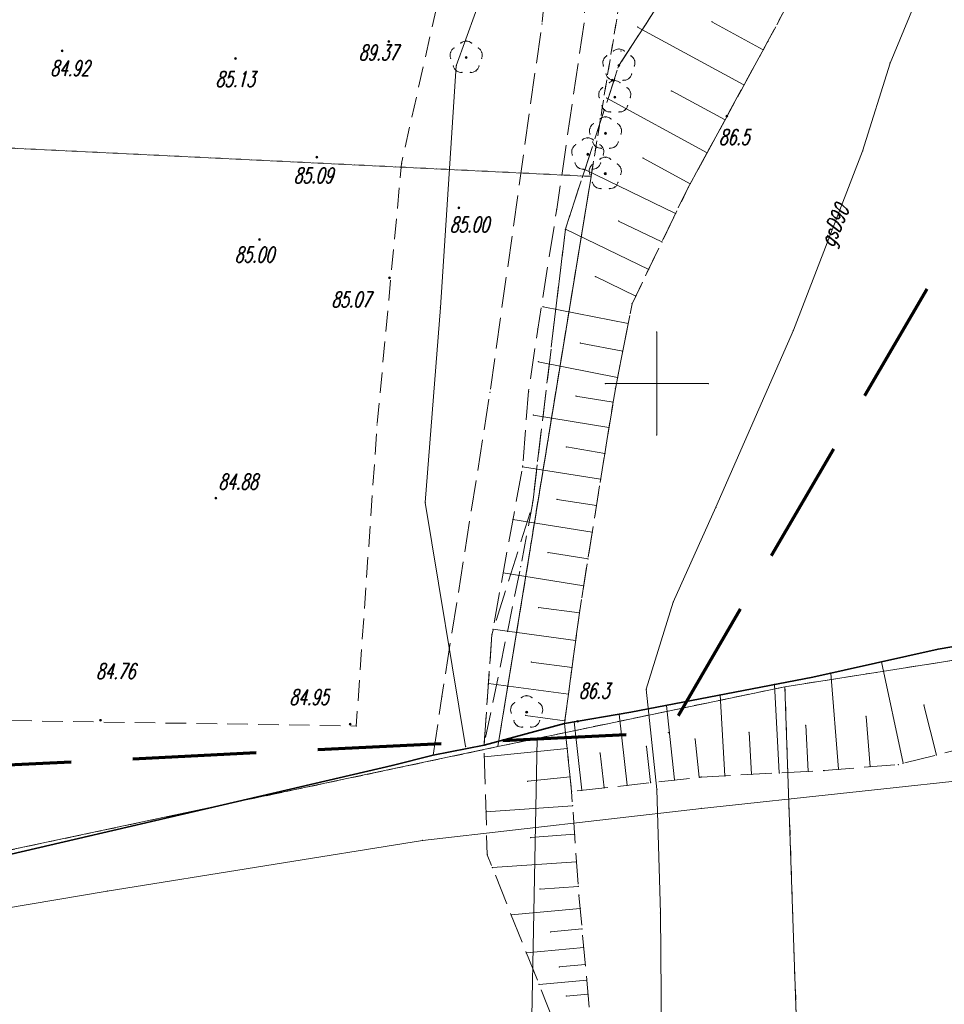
# Model space of a CAD drawing. Header units: metres. Extents: x 5537264 to 5541990, y 5958323 to 5965240.
# Tile 9 of 29: x 5539569 to 5539614, y 5961270 to 5961318. Entities that reach past the tile are written whole.
import ezdxf
from ezdxf.enums import TextEntityAlignment as Align

# ---------------------------------------------------------------- set-up
doc = ezdxf.new("R2010")
doc.units = ezdxf.units.M
for name, pattern in [('L_0_03', [1, 0.5, -0.5]), ('L_0_04', [1.5, 1, -0.5]), ('L_0_05', [1.75, 1.25, -0.5]), ('L_0_06', [2, 1.5, -0.5]), ('L_0_0C', [3, 2, -1]), ('L_0_15', [0])]:
    doc.linetypes.add(name, pattern=pattern)
doc.layers.get('0').update_dxf_attribs({"linetype": 'CONTINUOUS', "lineweight": 18})
for name, color, linetype, lineweight in [('000_Inne__niezydentyfikowane_', 7, 'CONTINUOUS', 18), ('217_kontur_klasyfikacyjny', 3, 'L_0_03', 18), ('218_kontur_uzytku_gruntowego', 3, 'L_0_03', 18), ('219_dzialka_ewidencyjna', 96, 'CONTINUOUS', 18), ('bt', 7, 'L_0_06', 18), ('chodnik', 7, 'L_0_06', 18), ('drzewo_lisciaste', 7, 'CONTINUOUS', 18), ('inny_obiekt_zagospodarowania_terenu', 7, 'L_0_03', 18), ('ogrodzenie_trwale', 7, 'L_0_15', 35), ('pikieta_naturalna', 7, 'CONTINUOUS', 18), ('pikieta_naturalna_Atr2', 7, 'CONTINUOUS', 18), ('pikieta_sztuczna', 7, 'CONTINUOUS', 18), ('pikieta_sztuczna_Atr2', 7, 'CONTINUOUS', 18), ('plac_sportowy', 7, 'L_0_04', 18), ('przewod_elektroenergetyczny_podziemny', 7, 'CONTINUOUS', 18), ('przewod_gazowy', 7, 'CONTINUOUS', 18), ('przewod_gazowy_Atr1', 7, 'CONTINUOUS', 18), ('przewod_wodociagowy', 7, 'CONTINUOUS', 18), ('skarpa', 7, 'L_0_05', 18), ('skarpa_nieumocniona', 7, 'L_0_06', 18), ('Wstawianie_ramki_sekcyjnej_z_opisem', 7, 'CONTINUOUS', 18), ('Zakres', 7, 'L_0_0C', 70)]:
    doc.layers.add(name, color=color, linetype=linetype, lineweight=lineweight)
doc.styles.get("Standard").update_dxf_attribs({"font": 'simplex.shx'})
doc.linetypes.add('L_0_15_SHX', pattern='A,0,-0.375,-0.75,-0.75,-0.75,-0.75,-0.75,[1,4073 CAD MZ Rusinowo Szkoła GG.6640.1081.2024.shx,S=0.05,R=0,X=0,Y=0],-0.75,-0.75,-0.75,-0.75,-0.375', length=7.5)

msp = doc.modelspace()

# ---------------------------------------------------------------- hatches: boundary and pattern name
at = {"layer": 'drzewo_lisciaste', "linetype": 'Continuous', "lineweight": 18}
for points in [[(5539590.74, 5961315.79, 1), (5539590.74, 5961315.89, 1)], [(5539598.16, 5961315.41, 1), (5539598.16, 5961315.51, 1)], [(5539597.96, 5961313.87, 1), (5539597.96, 5961313.97, 1)], [(5539597.51, 5961312.11, 1), (5539597.51, 5961312.21, 1)], [(5539596.65, 5961311.09, 1), (5539596.65, 5961311.19, 1)], [(5539597.5, 5961310.15, 1), (5539597.5, 5961310.25, 1)], [(5539593.68, 5961283.98, 1), (5539593.68, 5961284.08, 1)]]:
    msp.add_hatch(color=256, dxfattribs=at).paths.add_polyline_path(points)
at = {"layer": 'pikieta_naturalna', "linetype": 'Continuous', "lineweight": 18}
for points in [[(5539597.83, 5961314.695, 1), (5539597.83, 5961314.785, 1)], [(5539603.41, 5961312.945, 1), (5539603.41, 5961313.035, 1)], [(5539590.39, 5961308.495, 1), (5539590.39, 5961308.585, 1)], [(5539596.17, 5961283.545, 1), (5539596.17, 5961283.635, 1)]]:
    msp.add_hatch(color=256, dxfattribs=at).paths.add_polyline_path(points)
at = {"layer": 'pikieta_sztuczna', "linetype": 'Continuous', "lineweight": 18}
for points in [[(5539586.98, 5961316.575, 1), (5539586.98, 5961316.665, 1)], [(5539571.1, 5961316.125, 1), (5539571.1, 5961316.215, 1)], [(5539579.53, 5961315.755, 1), (5539579.53, 5961315.845, 1)], [(5539583.48, 5961310.955, 1), (5539583.48, 5961311.045, 1)], [(5539580.69, 5961306.955, 1), (5539580.69, 5961307.045, 1)], [(5539587.01, 5961305.095, 1), (5539587.01, 5961305.185, 1)], [(5539578.58, 5961294.395, 1), (5539578.58, 5961294.485, 1)], [(5539572.97, 5961283.595, 1), (5539572.97, 5961283.685, 1)], [(5539585.1, 5961283.405, 1), (5539585.1, 5961283.495, 1)]]:
    msp.add_hatch(color=256, dxfattribs=at).paths.add_polyline_path(points)

# ---------------------------------------------------------------- linework, layer by layer
for p in [(5539594.42, 5961317.48), (5539599.07, 5961317.32), (5539599.447, 5961317.425), (5539602.68, 5961317.58), (5539586.98, 5961316.62), (5539590.152, 5961316.306), (5539590.479, 5961316.543), (5539590.74, 5961316.64), (5539591.001, 5961316.543), (5539591.328, 5961316.306), (5539598.16, 5961316.26), (5539605.4, 5961316.63), (5539571.1, 5961316.17), (5539579.53, 5961315.8), (5539589.98, 5961316.088), (5539589.991, 5961315.811), (5539590.74, 5961315.84), (5539591.489, 5961315.811), (5539591.5, 5961316.088), (5539597.572, 5961315.926), (5539597.899, 5961316.163), (5539598.27, 5961316.16), (5539598.421, 5961316.163), (5539598.748, 5961315.926), (5539605.18, 5961316.22), (5539590.116, 5961315.425), (5539590.26, 5961315.44), (5539591.364, 5961315.425), (5539597.4, 5961315.708), (5539597.411, 5961315.431), (5539598.16, 5961315.46), (5539598.909, 5961315.431), (5539598.92, 5961315.708), (5539611.34, 5961315.57), (5539590.27, 5961315.192), (5539590.539, 5961315.117), (5539590.941, 5961315.117), (5539591.21, 5961315.192), (5539597.536, 5961315.045), (5539597.69, 5961314.812), (5539598.63, 5961314.812), (5539598.784, 5961315.045), (5539597.372, 5961314.386), (5539597.699, 5961314.623), (5539597.83, 5961314.74), (5539597.959, 5961314.737), (5539597.96, 5961314.72), (5539598.221, 5961314.623), (5539598.361, 5961314.737), (5539598.548, 5961314.386), (5539604.24, 5961314.51), (5539597.2, 5961314.168), (5539597.211, 5961313.891), (5539597.57, 5961313.87), (5539597.96, 5961313.92), (5539598.709, 5961313.891), (5539598.72, 5961314.168), (5539600.71, 5961314.22), (5539597.336, 5961313.505), (5539598.584, 5961313.505), (5539597.49, 5961313.272), (5539597.51, 5961312.96), (5539597.759, 5961313.197), (5539598.161, 5961313.197), (5539598.43, 5961313.272), (5539603.41, 5961312.99), (5539596.922, 5961312.626), (5539597.249, 5961312.863), (5539597.771, 5961312.863), (5539598.098, 5961312.626), (5539603.32, 5961312.81), (5539596.65, 5961311.94), (5539596.75, 5961312.408), (5539596.761, 5961312.131), (5539597.51, 5961312.16), (5539598.259, 5961312.131), (5539598.27, 5961312.408), (5539596.062, 5961311.606), (5539596.389, 5961311.843), (5539596.886, 5961311.745), (5539596.911, 5961311.843), (5539597.04, 5961311.512), (5539597.238, 5961311.606), (5539597.98, 5961311.512), (5539598.134, 5961311.745), (5539583.48, 5961311), (5539595.89, 5961311.388), (5539595.901, 5961311.111), (5539596.65, 5961311.14), (5539597.309, 5961311.437), (5539597.399, 5961311.111), (5539597.41, 5961311.388), (5539597.5, 5961311), (5539597.711, 5961311.437), (5539602.45, 5961311.21), (5539610, 5961311.3), (5539587.6, 5961310.7), (5539596.026, 5961310.725), (5539596.912, 5961310.666), (5539597.239, 5961310.903), (5539597.274, 5961310.725), (5539597.761, 5961310.903), (5539598.088, 5961310.666), (5539599.34, 5961310.96), (5539596.18, 5961310.492), (5539596.449, 5961310.417), (5539596.5, 5961310.4), (5539596.74, 5961310.448), (5539596.751, 5961310.171), (5539596.851, 5961310.417), (5539597.12, 5961310.492), (5539597.5, 5961310.2), (5539598.249, 5961310.171), (5539598.26, 5961310.448), (5539596.876, 5961309.785), (5539597.03, 5961309.552), (5539597.97, 5961309.552), (5539598.124, 5961309.785), (5539601.63, 5961309.71), (5539597.299, 5961309.477), (5539597.701, 5961309.477), (5539601.53, 5961309.53), (5539590.39, 5961308.54), (5539595.14, 5961308.47), (5539600.92, 5961308.27), (5539598.15, 5961307.9), (5539595.56, 5961307.5), (5539595.56, 5961307.5), (5539580.69, 5961307), (5539600.25, 5961306.88), (5539599.61, 5961305.55), (5539587.01, 5961305.14), (5539597.02, 5961305.2), (5539598.8, 5961303.88), (5539598.98, 5961304.25), (5539589.49, 5961303.7), (5539594.48, 5961303.73), (5539598.61, 5961302.92), (5539594.22, 5961302.65), (5539600, 5961302.5), (5539606.64, 5961302.59), (5539596.29, 5961301.97), (5539598.35, 5961301.57), (5539594.24, 5961301.06), (5539597.5, 5961300), (5539598.1, 5961300.3), (5539600, 5961300), (5539602.5, 5961300), (5539591.9, 5961299.58), (5539593.77, 5961299.63), (5539597.99, 5961299.75), (5539596.07, 5961299.39), (5539597.88, 5961299.09), (5539594.01, 5961298.47), (5539586.41, 5961297.98), (5539597.68, 5961297.86), (5539600, 5961297.5), (5539595.61, 5961296.92), (5539597.47, 5961296.58), (5539597.48, 5961296.61), (5539593.48, 5961295.95), (5539593.49, 5961296), (5539597.27, 5961295.35), (5539578.58, 5961294.44), (5539595.16, 5961294.37), (5539588.75, 5961294.23), (5539593.952, 5961294.062), (5539597.07, 5961294.07), (5539602.88, 5961293.99), (5539593.01, 5961293.4), (5539596.87, 5961292.78), (5539594.72, 5961291.79), (5539596.66, 5961291.48), (5539593.391, 5961291.106), (5539592.54, 5961290.8), (5539596.45, 5961290.18), (5539594.26, 5961289.12), (5539596.26, 5961288.98), (5539600.8, 5961289.38), (5539596.24, 5961288.86), (5539592.04, 5961288.06), (5539591.99, 5961287.81), (5539596.06, 5961287.52), (5539613.67, 5961287.1), (5539593.9, 5961286.47), (5539595.89, 5961286.2), (5539610.92, 5961286.48), (5539607.59, 5961285.74), (5539608.46, 5961285.93), (5539591.82, 5961285.43), (5539599.49, 5961285.15), (5539605.72, 5961285.38), (5539589.56, 5961284.8), (5539593.419, 5961284.733), (5539593.68, 5961284.83), (5539593.941, 5961284.733), (5539595.71, 5961284.91), (5539603.09, 5961284.87), (5539592.92, 5961284.278), (5539593.092, 5961284.496), (5539594.268, 5961284.496), (5539594.44, 5961284.278), (5539600.47, 5961284.36), (5539612.98, 5961284.38), (5539592.931, 5961284.001), (5539593.63, 5961283.88), (5539593.68, 5961284.03), (5539594.429, 5961284.001), (5539598.17, 5961283.93), (5539598.74, 5961284.03), (5539610.17, 5961283.83), (5539572.97, 5961283.64), (5539585.1, 5961283.45), (5539585.4, 5961283.36), (5539593.056, 5961283.615), (5539593.21, 5961283.382), (5539593.479, 5961283.307), (5539593.881, 5961283.307), (5539594.15, 5961283.382), (5539594.304, 5961283.615), (5539595.52, 5961283.49), (5539595.54, 5961283.62), (5539595.99, 5961283.57), (5539596.17, 5961283.59), (5539607.24, 5961283.4), (5539600.56, 5961283.04), (5539604.49, 5961283.06), (5539590.71, 5961282.36), (5539591.61, 5961282.43), (5539599.5, 5961282.37), (5539601.86, 5961282.73), (5539589.13, 5961281.94), (5539591.63, 5961281.86), (5539595.65, 5961282.27), (5539597.25, 5961282.05), (5539613.59, 5961281.95), (5539587.14, 5961281.45), (5539610.37, 5961281.38), (5539611.74, 5961281.49), (5539611.97, 5961281.55), (5539595.79, 5961280.89), (5539602.07, 5961280.87), (5539602.16, 5961280.88), (5539603.31, 5961280.94), (5539604.6, 5961281.01), (5539605.95, 5961281.08), (5539607.36, 5961281.16), (5539608.13, 5961281.2), (5539608.83, 5961281.26), (5539593.73, 5961280.68), (5539597.44, 5961280.36), (5539598.56, 5961280.48), (5539599.7, 5961280.61), (5539600.87, 5961280.74), (5539595.86, 5961280.18), (5539596.36, 5961280.24), (5539600.01, 5961280.28), (5539595.91, 5961279.49), (5539591.7, 5961279.19), (5539602.17, 5961279.36), (5539596.01, 5961278.1), (5539588.62, 5961277.8), (5539593.87, 5961277.94), (5539591.76, 5961277.11), (5539596.1, 5961276.77), (5539592.01, 5961276.48), (5539573.3, 5961275.34), (5539594.33, 5961275.44), (5539596.19, 5961275.57), (5539596.22, 5961275.12), (5539592.93, 5961274.18), (5539596.28, 5961274.49), (5539600.18, 5961274.27), (5539594.84, 5961273.36), (5539596.37, 5961273.5), (5539593.67, 5961272.34), (5539596.45, 5961272.6), (5539596.53, 5961271.77), (5539595.26, 5961271.66), (5539594.28, 5961270.81), (5539596.6, 5961271.02), (5539596.66, 5961270.34), (5539595.6, 5961270.24)]:
    msp.add_point(p)
at = {"layer": '000_Inne__niezydentyfikowane_', "linetype": 'Continuous', "lineweight": 18, "flags": 128}
for points in [[(5539604.24, 5961314.51), (5539599.07, 5961317.32)], [(5539605.18, 5961316.22), (5539602.68, 5961317.58)], [(5539602.45, 5961311.21), (5539597.57, 5961313.87)], [(5539603.32, 5961312.81), (5539600.71, 5961314.22)], [(5539601.63, 5961309.71), (5539599.34, 5961310.96)], [(5539600.92, 5961308.27), (5539596.5, 5961310.4)], [(5539600.25, 5961306.88), (5539598.15, 5961307.9)], [(5539599.61, 5961305.55), (5539595.56, 5961307.5)], [(5539598.98, 5961304.25), (5539597.02, 5961305.2)], [(5539598.61, 5961302.92), (5539594.48, 5961303.73)], [(5539598.35, 5961301.57), (5539596.29, 5961301.97)], [(5539598.1, 5961300.3), (5539594.24, 5961301.06)], [(5539597.88, 5961299.09), (5539596.07, 5961299.39)], [(5539597.68, 5961297.86), (5539594.01, 5961298.47)], [(5539597.48, 5961296.61), (5539595.61, 5961296.92)], [(5539597.27, 5961295.35), (5539593.48, 5961295.95)], [(5539597.07, 5961294.07), (5539595.16, 5961294.37)], [(5539596.87, 5961292.78), (5539593.01, 5961293.4)], [(5539596.66, 5961291.48), (5539594.72, 5961291.79)], [(5539596.45, 5961290.18), (5539592.54, 5961290.8)], [(5539596.24, 5961288.86), (5539594.26, 5961289.12)], [(5539596.06, 5961287.52), (5539592.04, 5961288.06)], [(5539595.89, 5961286.2), (5539593.9, 5961286.47)], [(5539611.97, 5961281.55), (5539610.92, 5961286.48)], [(5539608.83, 5961281.26), (5539608.46, 5961285.93)], [(5539595.71, 5961284.91), (5539591.82, 5961285.43)], [(5539605.95, 5961281.08), (5539605.72, 5961285.38)], [(5539603.31, 5961280.94), (5539603.09, 5961284.87)], [(5539600.87, 5961280.74), (5539600.47, 5961284.36)], [(5539613.59, 5961281.95), (5539612.98, 5961284.38)], [(5539595.54, 5961283.62), (5539593.63, 5961283.88)], [(5539598.56, 5961280.48), (5539598.17, 5961283.93)], [(5539610.37, 5961281.38), (5539610.17, 5961283.83)], [(5539596.36, 5961280.24), (5539595.99, 5961283.57)], [(5539607.36, 5961281.16), (5539607.24, 5961283.4)], [(5539604.6, 5961281.01), (5539604.49, 5961283.06)], [(5539599.7, 5961280.61), (5539599.5, 5961282.37)], [(5539602.07, 5961280.87), (5539601.86, 5961282.73)], [(5539595.65, 5961282.27), (5539591.63, 5961281.86)], [(5539597.44, 5961280.36), (5539597.25, 5961282.05)], [(5539595.79, 5961280.89), (5539593.73, 5961280.68)], [(5539595.91, 5961279.49), (5539591.7, 5961279.19)], [(5539596.01, 5961278.1), (5539593.87, 5961277.94)], [(5539596.1, 5961276.77), (5539592.01, 5961276.48)], [(5539596.19, 5961275.57), (5539594.33, 5961275.44)], [(5539596.28, 5961274.49), (5539592.93, 5961274.18)], [(5539596.37, 5961273.5), (5539594.84, 5961273.36)], [(5539596.45, 5961272.6), (5539593.67, 5961272.34)], [(5539596.53, 5961271.77), (5539595.26, 5961271.66)], [(5539596.6, 5961271.02), (5539594.28, 5961270.81)], [(5539596.66, 5961270.34), (5539595.6, 5961270.24)]]:
    msp.add_lwpolyline(points, dxfattribs=at)
at = {"layer": '217_kontur_klasyfikacyjny', "lineweight": 18, "flags": 128}
for points in [[(5539599.34, 5961325.61), (5539596.81, 5961310.07)], [(5539596.81, 5961310.07), (5539592.28, 5961282.36)], [(5539606.23, 5961285.27), (5539627.92, 5961288.68)], [(5539594.19, 5961282.76), (5539606.23, 5961285.27)], [(5539592.28, 5961282.36), (5539594.19, 5961282.76)]]:
    msp.add_lwpolyline(points, dxfattribs=at)
at = {"layer": '218_kontur_uzytku_gruntowego', "lineweight": 18, "flags": 128}
for points in [[(5539596.81, 5961310.07), (5539599.34, 5961325.61)], [(5539599.34, 5961325.61), (5539596.81, 5961310.07)], [(5539596.81, 5961310.07), (5539542.34, 5961312.72)], [(5539542.34, 5961312.72), (5539596.81, 5961310.07)], [(5539592.28, 5961282.36), (5539596.81, 5961310.07)], [(5539596.81, 5961310.07), (5539592.28, 5961282.36)], [(5539606.23, 5961285.27), (5539627.92, 5961288.68)], [(5539606.23, 5961285.27), (5539594.19, 5961282.76)], [(5539594.19, 5961282.76), (5539606.23, 5961285.27)], [(5539608.23, 5961227.09), (5539606.23, 5961285.27)], [(5539594.19, 5961282.76), (5539592.28, 5961282.36)], [(5539592.28, 5961282.36), (5539594.19, 5961282.76)], [(5539592.28, 5961282.36), (5539539.23, 5961271.12)], [(5539539.23, 5961271.12), (5539592.28, 5961282.36)]]:
    msp.add_lwpolyline(points, dxfattribs=at)
at = {"layer": '219_dzialka_ewidencyjna', "linetype": 'Continuous', "lineweight": 18, "flags": 128}
for points in [[(5539542.34, 5961312.72), (5539596.81, 5961310.07)], [(5539592.28, 5961282.36), (5539596.81, 5961310.07)], [(5539606.23, 5961285.27), (5539627.92, 5961288.68)], [(5539594.19, 5961282.76), (5539606.23, 5961285.27)], [(5539606.23, 5961285.27), (5539608.23, 5961227.09)], [(5539594.19, 5961282.76), (5539592.28, 5961282.36)], [(5539594.19, 5961282.76), (5539592.6, 5961200.01)], [(5539539.23, 5961271.12), (5539592.28, 5961282.36)]]:
    msp.add_lwpolyline(points, dxfattribs=at)
at = {"layer": 'bt', "lineweight": 18, "flags": 128}
msp.add_lwpolyline([(5539577.652, 5961325.012), (5539596.528, 5961324.631), (5539596.487, 5961317.556)], dxfattribs=at)
at = {"layer": 'chodnik', "lineweight": 18, "flags": 128}
msp.add_lwpolyline([(5539573.85, 5961350.515), (5539573.48, 5961350.53), (5539573.4, 5961348.41), (5539573.779, 5961348.407), (5539573.76, 5961348.04), (5539579.85, 5961347.77), (5539579.782, 5961345.734), (5539573.9, 5961345.78), (5539575.85, 5961335.03), (5539577.75, 5961324.47), (5539591.47, 5961324.05), (5539596.39, 5961323.97), (5539596.46, 5961321.44), (5539596.5, 5961317.73), (5539595.14, 5961308.47), (5539594.22, 5961302.65), (5539593.77, 5961299.63), (5539593.49, 5961296), (5539591.99, 5961287.81), (5539591.61, 5961282.43), (5539589.13, 5961281.94), (5539589.56, 5961284.8), (5539591.9, 5961299.58), (5539594.42, 5961317.48), (5539594.72, 5961320.57), (5539594.65, 5961322.11), (5539590.73, 5961322.16), (5539578.09, 5961322.67), (5539578.89, 5961318.3), (5539577.2, 5961318.26), (5539576.39, 5961321.74), (5539574.24, 5961333.51), (5539573.16, 5961338.51), (5539571.77, 5961345.69), (5539570.5, 5961345.62), (5539570.5, 5961351.67), (5539570.52, 5961352.22), (5539573.55, 5961351.9), (5539573.87, 5961350.93)], close=True, dxfattribs=at)
at = {"layer": 'drzewo_lisciaste', "lineweight": 18}
for centre in [(5539590.74, 5961315.84), (5539598.16, 5961315.46), (5539597.96, 5961313.92), (5539597.51, 5961312.16), (5539596.65, 5961311.14), (5539597.5, 5961310.2), (5539593.68, 5961284.03)]:
    msp.add_circle(centre, 0.05, dxfattribs=at)
for centre, start, end in [((5539590.36, 5961315.964), 121.308, 202.548), ((5539590.74, 5961316.24), 49.272, 130.728), ((5539591.12, 5961315.964), 337.452, 58.692), ((5539598.16, 5961315.86), 49.272, 130.728), ((5539597.78, 5961315.584), 121.308, 202.548), ((5539598.54, 5961315.584), 337.452, 58.692), ((5539590.505, 5961315.516), 193.221, 274.871), ((5539590.975, 5961315.516), 265.129, 346.779), ((5539597.925, 5961315.136), 193.221, 274.871), ((5539598.395, 5961315.136), 265.129, 346.779), ((5539597.58, 5961314.044), 121.308, 202.548), ((5539597.96, 5961314.32), 49.272, 130.728), ((5539598.34, 5961314.044), 337.452, 58.692), ((5539597.725, 5961313.596), 193.221, 274.871), ((5539598.195, 5961313.596), 265.129, 346.779), ((5539597.51, 5961312.56), 49.272, 130.728), ((5539597.13, 5961312.284), 121.308, 202.548), ((5539597.89, 5961312.284), 337.452, 58.692), ((5539596.65, 5961311.54), 49.272, 130.728), ((5539596.27, 5961311.264), 121.308, 202.548), ((5539597.275, 5961311.836), 193.221, 274.871), ((5539597.03, 5961311.264), 337.452, 58.692), ((5539597.745, 5961311.836), 265.129, 346.779), ((5539597.5, 5961310.6), 49.272, 130.728), ((5539596.415, 5961310.816), 193.221, 274.871), ((5539597.12, 5961310.324), 121.308, 202.548), ((5539596.885, 5961310.816), 265.129, 346.779), ((5539597.88, 5961310.324), 337.452, 58.692), ((5539597.265, 5961309.876), 193.221, 274.871), ((5539597.735, 5961309.876), 265.129, 346.779), ((5539593.68, 5961284.43), 49.272, 130.728), ((5539593.3, 5961284.154), 121.308, 202.548), ((5539594.06, 5961284.154), 337.452, 58.692), ((5539593.445, 5961283.706), 193.221, 274.871), ((5539593.915, 5961283.706), 265.129, 346.779)]:
    msp.add_arc(centre, 0.4, start, end, dxfattribs=at)
at = {"layer": 'inny_obiekt_zagospodarowania_terenu', "lineweight": 18, "flags": 128}
msp.add_lwpolyline([(5539601.53, 5961309.53), (5539605.4, 5961316.63), (5539608.69, 5961322.78), (5539609.779, 5961325.121)], dxfattribs=at)
at = {"layer": 'ogrodzenie_trwale', "linetype": 'CONTINUOUS', "lineweight": 35}
for p, q in [((5539613.67, 5961287.1), (5539625.71, 5961289.16)), ((5539607.59, 5961285.74), (5539613.67, 5961287.1)), ((5539598.74, 5961284.03), (5539607.59, 5961285.74)), ((5539595.52, 5961283.49), (5539598.74, 5961284.03)), ((5539591.61, 5961282.43), (5539595.52, 5961283.49)), ((5539589.13, 5961281.94), (5539591.61, 5961282.43)), ((5539587.14, 5961281.45), (5539589.13, 5961281.94)), ((5539558.75, 5961274.84), (5539587.14, 5961281.45))]:
    msp.add_line(p, q, dxfattribs=at)
at = {"layer": 'ogrodzenie_trwale', "linetype": 'L_0_15_SHX', "lineweight": 35}
for p, q in [((5539613.67, 5961287.1), (5539625.71, 5961289.16)), ((5539607.59, 5961285.74), (5539613.67, 5961287.1)), ((5539598.74, 5961284.03), (5539607.59, 5961285.74)), ((5539595.52, 5961283.49), (5539598.74, 5961284.03)), ((5539591.61, 5961282.43), (5539595.52, 5961283.49)), ((5539589.13, 5961281.94), (5539591.61, 5961282.43)), ((5539587.14, 5961281.45), (5539589.13, 5961281.94)), ((5539558.75, 5961274.84), (5539587.14, 5961281.45))]:
    msp.add_line(p, q, dxfattribs=at)
at = {"layer": 'pikieta_naturalna', "lineweight": 18}
for centre in [(5539597.83, 5961314.74), (5539603.41, 5961312.99), (5539590.39, 5961308.54), (5539596.17, 5961283.59)]:
    msp.add_circle(centre, 0.045, dxfattribs=at)
at = {"layer": 'pikieta_sztuczna', "lineweight": 18}
for centre in [(5539586.98, 5961316.62), (5539571.1, 5961316.17), (5539579.53, 5961315.8), (5539583.48, 5961311), (5539580.69, 5961307), (5539587.01, 5961305.14), (5539578.58, 5961294.44), (5539572.97, 5961283.64), (5539585.1, 5961283.45)]:
    msp.add_circle(centre, 0.045, dxfattribs=at)
at = {"layer": 'plac_sportowy', "lineweight": 18, "flags": 128}
msp.add_lwpolyline([(5539547.69, 5961311.76), (5539547.85, 5961313.02), (5539548.08, 5961317.05), (5539548.19, 5961318.69), (5539553.96, 5961318.57), (5539566.63, 5961318.35), (5539577.2, 5961318.26), (5539578.89, 5961318.3), (5539589.29, 5961318.26), (5539587.6, 5961310.7), (5539586.41, 5961297.98), (5539585.4, 5961283.36), (5539561.05, 5961283.75), (5539545.65, 5961284.02), (5539546.4, 5961294.88), (5539546.9, 5961301.69), (5539547.46, 5961306.59)], close=True, dxfattribs=at)
at = {"layer": 'przewod_elektroenergetyczny_podziemny', "linetype": 'Continuous', "lineweight": 18, "flags": 128}
msp.add_lwpolyline([(5539570.99, 5961351.55), (5539569.42, 5961351.65), (5539571.88, 5961321.69), (5539572.64, 5961320.61), (5539591.67, 5961319.34), (5539590.26, 5961315.44), (5539589.49, 5961303.7), (5539588.75, 5961294.23), (5539590.71, 5961282.36)], dxfattribs=at)
at = {"layer": 'przewod_gazowy', "linetype": 'Continuous', "lineweight": 18, "flags": 128}
msp.add_lwpolyline([(5539617.02, 5961366.51), (5539616.75, 5961352.18), (5539616.46, 5961345.05), (5539616.15, 5961339.78), (5539615.08, 5961332.97), (5539614.03, 5961324.36), (5539612.95, 5961319.45), (5539611.34, 5961315.57), (5539610, 5961311.3), (5539606.64, 5961302.59), (5539602.88, 5961293.99), (5539600.8, 5961289.38), (5539599.49, 5961285.15), (5539600.01, 5961280.28), (5539600.18, 5961274.27), (5539600.25, 5961266.4), (5539600.19, 5961256.71), (5539600.12, 5961251.91)], dxfattribs=at)
at = {"layer": 'przewod_wodociagowy', "linetype": 'Continuous', "lineweight": 18, "flags": 128}
msp.add_lwpolyline([(5539523.52, 5961364.08), (5539529.06, 5961363.67), (5539537.48, 5961362.65), (5539542.79, 5961362), (5539541.4, 5961352.89), (5539540.33, 5961338.95), (5539539.17, 5961326.33), (5539538.66, 5961318.45), (5539538.17, 5961311.01), (5539537.08, 5961296.32), (5539536.47, 5961285.85), (5539535.85, 5961268.98), (5539549.29, 5961271.29), (5539573.3, 5961275.34), (5539588.62, 5961277.8), (5539602.17, 5961279.36), (5539616.59, 5961280.91), (5539615.83, 5961257.35), (5539615.32, 5961242.06)], dxfattribs=at)
at = {"layer": 'skarpa', "lineweight": 18, "flags": 128}
msp.add_lwpolyline([(5539609.779, 5961325.121), (5539608.69, 5961322.78), (5539608.64, 5961322.68), (5539605.4, 5961316.63), (5539603.41, 5961312.99), (5539601.53, 5961309.53), (5539600.92, 5961308.27), (5539598.8, 5961303.88), (5539597.99, 5961299.75), (5539597.47, 5961296.58), (5539596.66, 5961291.48), (5539596.26, 5961288.98), (5539595.52, 5961283.49), (5539591.61, 5961282.43), (5539593.391, 5961291.106), (5539593.952, 5961294.062), (5539595.56, 5961307.5), (5539598.16, 5961315.46), (5539599.447, 5961317.425), (5539604.9, 5961325.83)], close=True, dxfattribs=at)
at = {"layer": 'skarpa_nieumocniona', "lineweight": 18, "flags": 128}
for points in [[(5539634.19, 5961309.25), (5539635.63, 5961316.54), (5539635.88, 5961324.68), (5539636.31, 5961334.52), (5539636.57, 5961340.31), (5539637.52, 5961348.62), (5539638.1, 5961353.52), (5539639.27, 5961362.61), (5539639.6, 5961351.95), (5539639.71, 5961343.11), (5539639.57, 5961331.99), (5539639.05, 5961320.68), (5539638.71, 5961311.86), (5539638.01, 5961300.89), (5539637.91, 5961297.96), (5539637.63, 5961290.62), (5539637.65, 5961289.9), (5539636.75, 5961289.42), (5539629.74, 5961285.96), (5539625.49, 5961284.93), (5539611.74, 5961281.49), (5539608.13, 5961281.2), (5539602.16, 5961280.88), (5539595.86, 5961280.18), (5539595.52, 5961283.49), (5539598.74, 5961284.03), (5539607.59, 5961285.74), (5539613.67, 5961287.1), (5539625.71, 5961289.16), (5539630.82, 5961290.31), (5539630.94, 5961290.58), (5539632.53, 5961300.73)], [(5539634.19, 5961309.25), (5539635.63, 5961316.54), (5539635.88, 5961324.68), (5539636.31, 5961334.52), (5539636.57, 5961340.31), (5539637.52, 5961348.62), (5539638.1, 5961353.52), (5539639.27, 5961362.61), (5539639.6, 5961351.95), (5539639.71, 5961343.11), (5539639.57, 5961331.99), (5539639.05, 5961320.68), (5539638.71, 5961311.86), (5539638.01, 5961300.89), (5539637.91, 5961297.96), (5539637.63, 5961290.62), (5539637.65, 5961289.9), (5539636.75, 5961289.42), (5539629.74, 5961285.96), (5539625.49, 5961284.93), (5539611.74, 5961281.49), (5539608.13, 5961281.2), (5539602.16, 5961280.88), (5539595.86, 5961280.18), (5539595.52, 5961283.49), (5539598.74, 5961284.03), (5539607.59, 5961285.74), (5539613.67, 5961287.1), (5539625.71, 5961289.16), (5539630.82, 5961290.31), (5539630.94, 5961290.58), (5539632.53, 5961300.73)], [(5539612.44, 5961216.99), (5539610.06, 5961218.31), (5539602.52, 5961222.69), (5539595.6, 5961226.77), (5539595.49, 5961231.6), (5539596.67, 5961250.62), (5539595.15, 5961268.63), (5539591.76, 5961277.11), (5539591.61, 5961282.43), (5539591.99, 5961287.81), (5539593.952, 5961294.062), (5539595.56, 5961307.5), (5539598.16, 5961315.46), (5539599.447, 5961317.425), (5539604.82, 5961325.84), (5539609.779, 5961325.121), (5539608.69, 5961322.78), (5539608.64, 5961322.68), (5539605.4, 5961316.63), (5539601.53, 5961309.53), (5539598.8, 5961303.88), (5539597.99, 5961299.75), (5539597.47, 5961296.58), (5539596.26, 5961288.98), (5539595.52, 5961283.49), (5539595.86, 5961280.18), (5539596.22, 5961275.12), (5539597.04, 5961266.24), (5539597.33, 5961260.29), (5539597.52, 5961250.45), (5539597.18, 5961244.27), (5539596.64, 5961232.31), (5539598.25, 5961228.38), (5539605.11, 5961224.61), (5539613.95, 5961219.95)]]:
    msp.add_lwpolyline(points, close=True, dxfattribs=at)
at = {"layer": 'Wstawianie_ramki_sekcyjnej_z_opisem', "linetype": 'Continuous', "lineweight": 18, "flags": 128}
for points in [[(5539600, 5961297.5), (5539600, 5961302.5)], [(5539600, 5961297.5), (5539600, 5961302.5)], [(5539600, 5961297.5), (5539600, 5961302.5)], [(5539600, 5961297.5), (5539600, 5961302.5)], [(5539597.5, 5961300), (5539600, 5961300)], [(5539597.5, 5961300), (5539600, 5961300)], [(5539600, 5961300), (5539602.5, 5961300)], [(5539600, 5961300), (5539602.5, 5961300)]]:
    msp.add_lwpolyline(points, dxfattribs=at)
at = {"layer": 'Zakres', "lineweight": 70, "ltscale": 3, "flags": 128}
msp.add_lwpolyline([(5539630.53, 5961390.3), (5539628.94, 5961331.74), (5539600.56, 5961283.04), (5539537.62, 5961279.94), (5539520.78, 5961299.6), (5539520.6, 5961305.18), (5539524.89, 5961364.28), (5539536.45, 5961379.17)], close=True, dxfattribs=at)

# ---------------------------------------------------------------- texts
at = {"layer": 'pikieta_naturalna_Atr2', "lineweight": 15, "oblique": 15, "width": 0.66}
for s, p in [('86.5', (5539603.02, 5961312.35)), ('85.00', (5539589.94, 5961308.1)), ('86.3', (5539596.22, 5961285.45))]:
    msp.add_text(s, height=0.75, dxfattribs=at).set_placement(p, align=Align.TOP_LEFT)
at = {"layer": 'pikieta_sztuczna_Atr2', "lineweight": 15, "oblique": 15, "width": 0.66}
for s, p in [('89.37', (5539585.52, 5961316.46)), ('84.92', (5539570.53, 5961315.7)), ('85.13', (5539578.56, 5961315.17)), ('85.09', (5539582.36, 5961310.49)), ('85.00', (5539579.49, 5961306.64)), ('85.07', (5539584.19, 5961304.46)), ('84.88', (5539578.7, 5961295.61)), ('84.76', (5539572.75, 5961286.4)), ('84.95', (5539582.15, 5961285.14))]:
    msp.add_text(s, height=0.75, dxfattribs=at).set_placement(p, align=Align.TOP_LEFT)
at = {"layer": 'przewod_gazowy_Atr1', "lineweight": 15, "oblique": 15, "width": 0.66}
msp.add_text('gsD90', height=0.75, rotation=67.3, dxfattribs=at).set_placement((5539607.884, 5961306.875), align=Align.TOP_LEFT)

doc.saveas('drawing.dxf')
